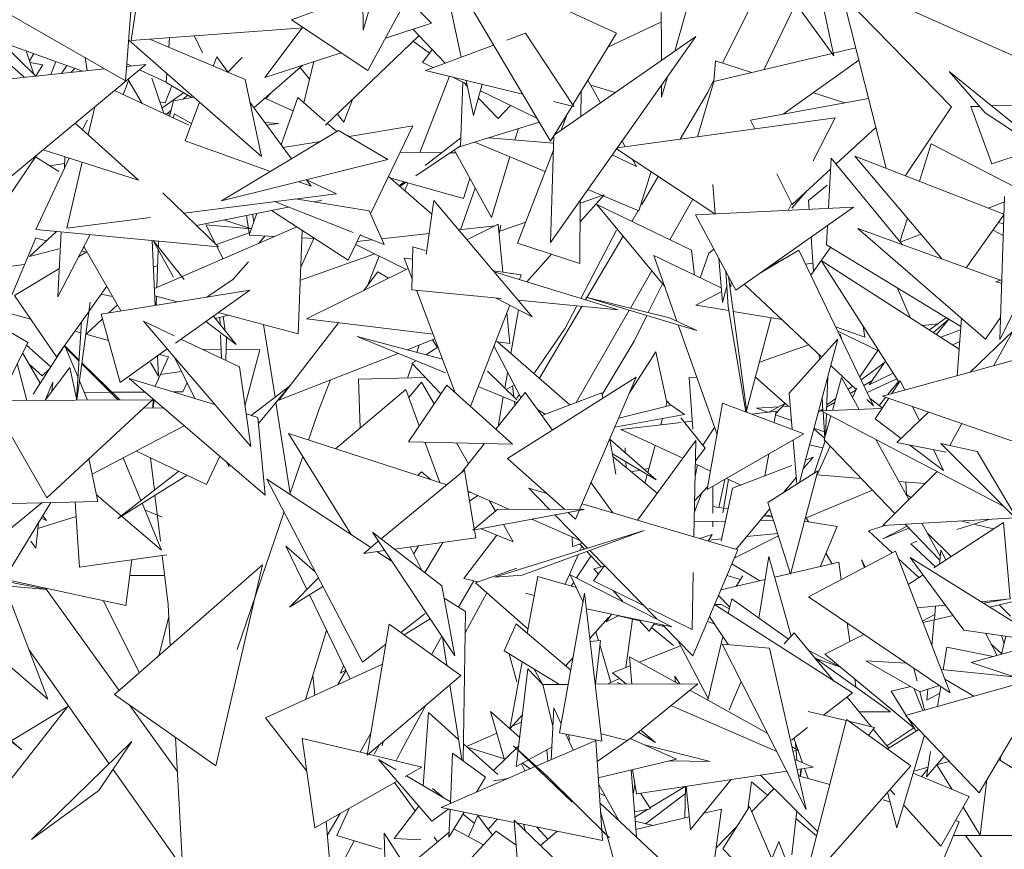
# Model space of a CAD drawing. Header units: metres. Extents: x -14.5 to 13.2, y -19 to 3.3.
# Tile 171 of 210: x 11.404 to 11.596, y 2.266 to 2.428. Entities that reach past the tile are written whole.
import ezdxf

# ---------------------------------------------------------------- set-up
doc = ezdxf.new("R2010")
doc.units = ezdxf.units.M
doc.layers.add('G-IMPT', color=7, linetype='Continuous', lineweight=5)
doc.layers.add('L-PLNT', color=7, linetype='Continuous', lineweight=5, true_color=0x005900)

# ---------------------------------------------------------------- blocks, each defined once
blk = doc.blocks.new('ÁRVORES ORNAMENTAIS - Pequeno e Médio Porte - Ipê-roxo-2870950-CORTE_CALÇADA')
at = {"layer": 'G-IMPT', "color": 253, "true_color": 0xaaaaaa}
for p, q in [((7.74103, 2.46139), (7.73088, 2.42631)), ((7.73038, 2.45914), (7.73088, 2.42631)), ((7.82269, 2.42128), (7.81503, 2.45777)), ((7.68927, 2.44822), (7.6856, 2.42429)), ((7.79166, 2.4222), (7.79866, 2.44661)), ((7.76742, 2.40463), (7.74544, 2.4418)), ((7.74565, 2.44145), (7.75, 2.42103)), ((7.78031, 2.42569), (7.748, 2.44062)), ((7.80804, 2.44152), (7.82269, 2.42128)), ((7.80095, 2.41987), (7.81025, 2.43846)), ((7.7318, 2.41842), (7.7422, 2.43764)), ((7.78903, 2.43736), (7.78906, 2.42039)), ((7.686, 2.43568), (7.68452, 2.41641)), ((7.8642, 2.41842), (7.82558, 2.43565)), ((7.65502, 2.4333), (7.68452, 2.41641)), ((7.7169, 2.42832), (7.73047, 2.43332)), ((7.7394, 2.43247), (7.74422, 2.42766)), ((7.84567, 2.41135), (7.82434, 2.43318)), ((7.82434, 2.43318), (7.83293, 2.39936)), ((7.80903, 2.41858), (7.81531, 2.43147)), ((7.7318, 2.41842), (7.7169, 2.42832)), ((7.71924, 2.42676), (7.6856, 2.42429)), ((7.71897, 2.42674), (7.71166, 2.41705)), ((7.74422, 2.42766), (7.73521, 2.42473)), ((7.74058, 2.42648), (7.74687, 2.41987)), ((7.77874, 2.42307), (7.78905, 2.42794)), ((7.65894, 2.42449), (7.67611, 2.4183)), ((7.71103, 2.40165), (7.68513, 2.42434)), ((7.68937, 2.42446), (7.70784, 2.41665)), ((7.69312, 2.42484), (7.69298, 2.42294)), ((7.69954, 2.42188), (7.69798, 2.42511)), ((7.74169, 2.42511), (7.72352, 2.40773)), ((7.76257, 2.42569), (7.75891, 2.42433)), ((7.77197, 2.41141), (7.76257, 2.42569)), ((7.79575, 2.42505), (7.76742, 2.38483)), ((7.76818, 2.40587), (7.79575, 2.42505)), ((7.78031, 2.42569), (7.77176, 2.41172)), ((7.65996, 2.42412), (7.667, 2.41734)), ((7.74065, 2.42412), (7.7438, 2.42182)), ((7.74433, 2.42254), (7.74245, 2.41998)), ((7.75633, 2.42338), (7.74301, 2.41843)), ((7.82258, 2.42179), (7.82697, 2.42283)), ((7.65975, 2.42156), (7.66472, 2.4171)), ((7.6666, 2.41773), (7.6651, 2.42227)), ((7.66576, 2.42028), (7.66663, 2.42172)), ((7.67661, 2.42094), (7.67703, 2.4184)), ((7.7023, 2.42112), (7.7016, 2.41929)), ((7.70454, 2.41805), (7.7023, 2.42112)), ((7.70725, 2.42096), (7.7045, 2.41811)), ((7.72655, 2.4219), (7.71166, 2.41705)), ((7.79927, 2.41627), (7.82236, 2.42174)), ((7.82758, 2.42042), (7.81281, 2.40989)), ((7.68042, 2.41876), (7.64983, 2.41551)), ((7.65593, 2.39257), (7.68849, 2.41962)), ((7.66585, 2.42), (7.66838, 2.41954)), ((7.66838, 2.41954), (7.66708, 2.41746)), ((7.67089, 2.42018), (7.66996, 2.41765)), ((7.67303, 2.41941), (7.67205, 2.41787)), ((7.67461, 2.41884), (7.67383, 2.41806)), ((7.68849, 2.41962), (7.68474, 2.41922)), ((7.68562, 2.41931), (7.68477, 2.41971)), ((7.69246, 2.41612), (7.68722, 2.41857)), ((7.71909, 2.41947), (7.70957, 2.41116)), ((7.7186, 2.41904), (7.7204, 2.41676)), ((7.72123, 2.42017), (7.71928, 2.41213)), ((7.7445, 2.41899), (7.74245, 2.41998)), ((7.79958, 2.42032), (7.79928, 2.41627)), ((7.79958, 2.42032), (7.80664, 2.41802)), ((7.68498, 2.41671), (7.68778, 2.41198)), ((7.69196, 2.41004), (7.68966, 2.41691)), ((7.69259, 2.41781), (7.69246, 2.41612)), ((7.71103, 2.40165), (7.70784, 2.41665)), ((7.76198, 2.41383), (7.74301, 2.41843)), ((7.74584, 2.41241), (7.74773, 2.41729)), ((7.75112, 2.41576), (7.74824, 2.41717)), ((7.78907, 2.4132), (7.79022, 2.4172)), ((7.79811, 2.41419), (7.7993, 2.41658)), ((7.84521, 2.41822), (7.85752, 2.4083)), ((7.84521, 2.41822), (7.85221, 2.41018)), ((7.68511, 2.41649), (7.68406, 2.4137)), ((7.69222, 2.41214), (7.69352, 2.41546)), ((7.69246, 2.41609), (7.69744, 2.41313)), ((7.74985, 2.40358), (7.75031, 2.41616)), ((7.7505, 2.41606), (7.75121, 2.41532)), ((7.75096, 2.4165), (7.75242, 2.40963)), ((7.75242, 2.40963), (7.75411, 2.41574)), ((7.77473, 2.41656), (7.7772, 2.41214)), ((7.77527, 2.41559), (7.78001, 2.4141)), ((7.78907, 2.41556), (7.78907, 2.4132)), ((7.79927, 2.41627), (7.79611, 2.4055)), ((7.69685, 2.40777), (7.68233, 2.41451)), ((7.69161, 2.41109), (7.69585, 2.41408)), ((7.69384, 2.41253), (7.69785, 2.4132)), ((7.69573, 2.41285), (7.69659, 2.41363)), ((7.71171, 2.41303), (7.71718, 2.41056)), ((7.71296, 2.41411), (7.71189, 2.41295)), ((7.7181, 2.41316), (7.71485, 2.40393)), ((7.7181, 2.41316), (7.7234, 2.40854)), ((7.72707, 2.40837), (7.72881, 2.41279)), ((7.75337, 2.41305), (7.75718, 2.40905)), ((7.76477, 2.40912), (7.75376, 2.41448)), ((7.77334, 2.40946), (7.77338, 2.41435)), ((7.79811, 2.41419), (7.79272, 2.40503)), ((7.80644, 2.40873), (7.82948, 2.41294)), ((7.8187, 2.41409), (7.82484, 2.41209)), ((7.67724, 2.40584), (7.67851, 2.41133)), ((7.6912, 2.41231), (7.69222, 2.41214)), ((7.69384, 2.41253), (7.69311, 2.40951)), ((7.69895, 2.41224), (7.69612, 2.40473)), ((7.71686, 2.40116), (7.70878, 2.41224)), ((7.74193, 2.40245), (7.74584, 2.41241)), ((7.75965, 2.41161), (7.75718, 2.40905)), ((7.77162, 2.41149), (7.76742, 2.40463)), ((7.77197, 2.41141), (7.76799, 2.41237)), ((7.84567, 2.41135), (7.83665, 2.39791)), ((7.84941, 2.41138), (7.85112, 2.41143)), ((7.84941, 2.41138), (7.85353, 2.40019)), ((7.85354, 2.41151), (7.8694, 2.412)), ((7.69321, 2.40992), (7.69198, 2.41003)), ((7.69261, 2.40997), (7.6934, 2.4107)), ((7.69401, 2.40995), (7.69385, 2.40916)), ((7.69401, 2.40995), (7.69739, 2.4081)), ((7.72583, 2.40994), (7.72707, 2.40837)), ((7.76949, 2.40678), (7.77077, 2.4101)), ((7.78045, 2.40333), (7.82295, 2.40922)), ((7.81866, 2.40078), (7.82295, 2.40922)), ((7.86092, 2.40438), (7.85221, 2.41018)), ((7.67468, 2.40815), (7.68701, 2.39705)), ((7.67612, 2.40685), (7.67701, 2.40875)), ((7.67708, 2.40868), (7.67701, 2.40875)), ((7.71436, 2.40806), (7.71165, 2.4083)), ((7.71204, 2.40777), (7.71436, 2.40806)), ((7.72391, 2.4081), (7.72573, 2.40651)), ((7.72811, 2.40554), (7.74055, 2.40764)), ((7.73229, 2.39046), (7.74055, 2.40764)), ((7.74985, 2.40358), (7.76522, 2.40834)), ((7.76049, 2.40487), (7.76116, 2.40709)), ((7.80727, 2.40705), (7.80644, 2.40873)), ((7.82314, 2.40018), (7.83091, 2.4073)), ((7.72609, 2.40672), (7.70326, 2.39296)), ((7.72609, 2.40672), (7.73571, 2.40107)), ((7.72744, 2.40593), (7.72825, 2.40556)), ((7.74991, 2.40531), (7.74299, 2.39989)), ((7.75539, 2.4053), (7.76803, 2.40424)), ((7.76807, 2.40569), (7.76742, 2.38483)), ((7.87353, 2.4069), (7.85353, 2.40019)), ((7.71279, 2.39871), (7.69612, 2.40473)), ((7.71525, 2.40337), (7.72256, 2.4046)), ((7.74985, 2.40375), (7.74116, 2.3979)), ((7.76639, 2.39871), (7.75269, 2.40446)), ((7.79948, 2.39046), (7.78033, 2.40316)), ((7.78138, 2.40465), (7.782, 2.40355)), ((7.83938, 2.39684), (7.84171, 2.40409)), ((7.84171, 2.40409), (7.86032, 2.39448)), ((7.66199, 2.39426), (7.66713, 2.40187)), ((7.66694, 2.4016), (7.6715, 2.39871)), ((7.66702, 2.38741), (7.67353, 2.40132)), ((7.66841, 2.40294), (7.68701, 2.39705)), ((7.67258, 2.3993), (7.6727, 2.40158)), ((7.74617, 2.40238), (7.73809, 2.40251)), ((7.74894, 2.40234), (7.74778, 2.40236)), ((7.74862, 2.40292), (7.7559, 2.38975)), ((7.7559, 2.38975), (7.7595, 2.4016)), ((7.761, 2.38474), (7.76798, 2.40286)), ((7.78417, 2.39967), (7.77948, 2.40195)), ((7.82218, 2.40134), (7.82163, 2.3915)), ((7.82218, 2.40134), (7.83607, 2.38442)), ((7.84382, 2.38161), (7.82682, 2.40174)), ((7.82682, 2.40174), (7.85588, 2.39041)), ((7.67263, 2.40025), (7.66973, 2.39983)), ((7.67303, 2.38763), (7.67602, 2.40053)), ((7.70326, 2.39296), (7.73571, 2.40107)), ((7.78333, 2.40117), (7.78417, 2.39967)), ((7.7358, 2.39775), (7.74425, 2.39038)), ((7.75048, 2.39342), (7.73606, 2.39751)), ((7.75168, 2.39738), (7.75048, 2.39342)), ((7.78464, 2.39105), (7.78704, 2.39871)), ((7.78845, 2.39777), (7.78521, 2.39226)), ((7.81455, 2.39229), (7.81159, 2.39828)), ((7.81455, 2.39229), (7.82206, 2.39919)), ((7.72075, 2.39584), (7.7183, 2.39672)), ((7.72075, 2.39584), (7.71983, 2.3971)), ((7.72568, 2.39439), (7.71984, 2.3971)), ((7.73893, 2.3967), (7.73791, 2.3959)), ((7.73924, 2.39661), (7.73803, 2.3958)), ((7.739, 2.39496), (7.7396, 2.39651)), ((7.74986, 2.38735), (7.75275, 2.39546)), ((7.79906, 2.39621), (7.79954, 2.39047)), ((7.81777, 2.39304), (7.82142, 2.39605)), ((7.70266, 2.38404), (7.69177, 2.39453)), ((7.69589, 2.39056), (7.72568, 2.39439)), ((7.77319, 2.38889), (7.77786, 2.39416)), ((7.77322, 2.39254), (7.77786, 2.39416)), ((7.77751, 2.39404), (7.77473, 2.39521)), ((7.78464, 2.39105), (7.77768, 2.39397)), ((7.81448, 2.39156), (7.81749, 2.39499)), ((7.85599, 2.39386), (7.85506, 2.36594)), ((7.69833, 2.38821), (7.71627, 2.39178)), ((7.71359, 2.39284), (7.72893, 2.38681)), ((7.73203, 2.39105), (7.71769, 2.39337)), ((7.72129, 2.39279), (7.72281, 2.39309)), ((7.74314, 2.38251), (7.74464, 2.39307)), ((7.74464, 2.39307), (7.76384, 2.37038)), ((7.77313, 2.38077), (7.77322, 2.39307)), ((7.7897, 2.37628), (7.77648, 2.39228)), ((7.79494, 2.38334), (7.77648, 2.39228)), ((7.79521, 2.39329), (7.79068, 2.3854)), ((7.7957, 2.39029), (7.82652, 2.39173)), ((7.80361, 2.37558), (7.82652, 2.39173)), ((7.81376, 2.39113), (7.81448, 2.39255)), ((7.81777, 2.39304), (7.81789, 2.39133)), ((7.85286, 2.39159), (7.85596, 2.39279)), ((7.67303, 2.38763), (7.68937, 2.38973)), ((7.70864, 2.38674), (7.7081, 2.39016)), ((7.71013, 2.39056), (7.70864, 2.38632)), ((7.70957, 2.38896), (7.70929, 2.39039)), ((7.72793, 2.38139), (7.71301, 2.39113)), ((7.73203, 2.39105), (7.73495, 2.38445)), ((7.78452, 2.3911), (7.78328, 2.38898)), ((7.7957, 2.39029), (7.80361, 2.37558)), ((7.84854, 2.37991), (7.85587, 2.39025)), ((7.71794, 2.38791), (7.69553, 2.3782)), ((7.7002, 2.38834), (7.70906, 2.38751)), ((7.70207, 2.38461), (7.7002, 2.38834)), ((7.70361, 2.38926), (7.70906, 2.38752)), ((7.75661, 2.38812), (7.74951, 2.38731)), ((7.75724, 2.38843), (7.75112, 2.38541)), ((7.75724, 2.38843), (7.75813, 2.37904)), ((7.75774, 2.38825), (7.75742, 2.38655)), ((7.75751, 2.38705), (7.76258, 2.38882)), ((7.82145, 2.38816), (7.82124, 2.3844)), ((7.83558, 2.38502), (7.83706, 2.38962)), ((7.85581, 2.38852), (7.85482, 2.38876)), ((7.66577, 2.38212), (7.67102, 2.38703)), ((7.66702, 2.38741), (7.70266, 2.38404)), ((7.67129, 2.37426), (7.67194, 2.38695)), ((7.67129, 2.37426), (7.67761, 2.38641)), ((7.70223, 2.38445), (7.70881, 2.3868)), ((7.70864, 2.38632), (7.71364, 2.38604)), ((7.71043, 2.38466), (7.71177, 2.38615)), ((7.719, 2.38722), (7.71821, 2.36705)), ((7.72793, 2.38139), (7.73033, 2.38639)), ((7.73028, 2.38628), (7.73495, 2.38445)), ((7.74373, 2.38665), (7.73444, 2.38559)), ((7.77331, 2.37394), (7.78028, 2.38728)), ((7.78158, 2.3861), (7.77425, 2.37365)), ((7.81826, 2.38591), (7.81872, 2.37918)), ((7.85519, 2.3775), (7.82738, 2.38757)), ((7.85229, 2.36602), (7.82738, 2.38757)), ((7.83567, 2.38491), (7.83971, 2.38648)), ((7.85574, 2.38624), (7.85377, 2.38729)), ((7.66701, 2.38579), (7.6616, 2.37288)), ((7.66701, 2.38579), (7.66906, 2.3852)), ((7.67642, 2.38405), (7.676, 2.38323)), ((7.6764, 2.38409), (7.6836, 2.37151)), ((7.68972, 2.38526), (7.69029, 2.37259)), ((7.69388, 2.37807), (7.68988, 2.38525)), ((7.69596, 2.37766), (7.68989, 2.38525)), ((7.69092, 2.38397), (7.69096, 2.38515)), ((7.70354, 2.38167), (7.70234, 2.38407)), ((7.71872, 2.38002), (7.72127, 2.38563)), ((7.71894, 2.38575), (7.72146, 2.38562)), ((7.73928, 2.37957), (7.72943, 2.3845)), ((7.73259, 2.38538), (7.72969, 2.38504)), ((7.74037, 2.37561), (7.74054, 2.38402)), ((7.74054, 2.38402), (7.74299, 2.38327)), ((7.761, 2.38474), (7.77313, 2.38077)), ((7.84748, 2.36844), (7.82124, 2.3844)), ((7.86477, 2.38529), (7.85506, 2.36594)), ((7.66577, 2.38212), (7.6715, 2.38362)), ((7.67535, 2.38207), (7.67698, 2.38306)), ((7.67596, 2.38324), (7.67679, 2.383)), ((7.69061, 2.37607), (7.6909, 2.38343)), ((7.71862, 2.37751), (7.73316, 2.38264)), ((7.73178, 2.37657), (7.734, 2.38222)), ((7.76281, 2.37717), (7.7676, 2.38258)), ((7.78757, 2.38232), (7.7921, 2.36951)), ((7.78757, 2.38232), (7.80075, 2.37599)), ((7.79551, 2.3785), (7.79494, 2.38334)), ((7.79662, 2.37797), (7.79828, 2.38275)), ((7.79932, 2.38356), (7.79828, 2.38275)), ((7.80849, 2.37902), (7.81586, 2.38338)), ((7.81586, 2.38338), (7.83046, 2.35299)), ((7.82208, 2.38389), (7.81822, 2.37848)), ((7.65813, 2.37976), (7.66483, 2.38059)), ((7.68996, 2.38006), (7.69078, 2.38035)), ((7.70851, 2.38112), (7.70544, 2.37764)), ((7.73887, 2.38183), (7.74049, 2.3816)), ((7.73887, 2.38183), (7.74041, 2.37777)), ((7.80027, 2.38179), (7.801, 2.37315)), ((7.81271, 2.38152), (7.81007, 2.38013)), ((7.81718, 2.38064), (7.81861, 2.3808)), ((7.84714, 2.36407), (7.82026, 2.38138)), ((7.83543, 2.35755), (7.82026, 2.38138)), ((7.66287, 2.3745), (7.6715, 2.37974)), ((7.73966, 2.37976), (7.71982, 2.36997)), ((7.73091, 2.37544), (7.73376, 2.37913)), ((7.73583, 2.37787), (7.73376, 2.37913)), ((7.75629, 2.37931), (7.76173, 2.37852)), ((7.75644, 2.37913), (7.78061, 2.37169)), ((7.76173, 2.37852), (7.76138, 2.37761)), ((7.78719, 2.37932), (7.78302, 2.37206)), ((7.8016, 2.37932), (7.80208, 2.37233)), ((7.80218, 2.37825), (7.80573, 2.35173)), ((7.67734, 2.37139), (7.68085, 2.37632)), ((7.6954, 2.37814), (7.69015, 2.37587)), ((7.70544, 2.37764), (7.70036, 2.37421)), ((7.7865, 2.3712), (7.78927, 2.3768)), ((7.80181, 2.37632), (7.801, 2.37315)), ((7.80264, 2.37738), (7.80261, 2.37622)), ((7.80521, 2.37671), (7.82033, 2.3625)), ((7.85545, 2.37759), (7.85428, 2.37716)), ((7.85543, 2.37691), (7.85428, 2.37716)), ((7.64855, 2.37546), (7.66544, 2.36535)), ((7.67103, 2.36252), (7.66287, 2.3745)), ((7.68198, 2.37434), (7.67976, 2.3748)), ((7.67979, 2.3709), (7.70879, 2.37557)), ((7.69464, 2.37329), (7.69021, 2.37446)), ((7.69048, 2.37262), (7.69055, 2.37437)), ((7.69425, 2.36524), (7.70879, 2.37557)), ((7.74037, 2.37561), (7.75785, 2.37391)), ((7.74127, 2.37553), (7.74884, 2.35555)), ((7.80082, 2.37529), (7.79579, 2.37265)), ((7.8351, 2.37597), (7.83756, 2.37023)), ((7.67759, 2.3732), (7.67499, 2.3541)), ((7.68128, 2.37114), (7.68293, 2.37269)), ((7.75946, 2.37265), (7.75181, 2.35288)), ((7.75685, 2.37401), (7.76384, 2.37038)), ((7.76113, 2.37359), (7.78061, 2.37169)), ((7.77351, 2.37238), (7.76526, 2.35837)), ((7.77028, 2.36813), (7.77255, 2.37248)), ((7.79066, 2.37017), (7.77433, 2.37421)), ((7.77433, 2.37421), (7.796, 2.36771)), ((7.80221, 2.37156), (7.79579, 2.37265)), ((7.66598, 2.36993), (7.66086, 2.37133)), ((7.67103, 2.36252), (7.67726, 2.37128)), ((7.67979, 2.3709), (7.68344, 2.35756)), ((7.70609, 2.36497), (7.70167, 2.37051)), ((7.70457, 2.37066), (7.70206, 2.37002)), ((7.71821, 2.36705), (7.70261, 2.37118)), ((7.75889, 2.37116), (7.75946, 2.36518)), ((7.75969, 2.36321), (7.7612, 2.37175)), ((7.7828, 2.37167), (7.77244, 2.35364)), ((7.78373, 2.36558), (7.78623, 2.37064)), ((7.80208, 2.37233), (7.80555, 2.3518)), ((7.81254, 2.36982), (7.80309, 2.37142)), ((7.67593, 2.36942), (7.67497, 2.35417)), ((7.67684, 2.36695), (7.68004, 2.36997)), ((7.70893, 2.34503), (7.68801, 2.36949)), ((7.694, 2.36664), (7.68801, 2.36949)), ((7.70609, 2.36497), (7.7002, 2.36947)), ((7.70291, 2.37024), (7.70296, 2.36889)), ((7.70397, 2.36763), (7.70353, 2.3704)), ((7.71368, 2.35469), (7.71146, 2.36884)), ((7.7144, 2.35411), (7.72609, 2.36921)), ((7.7445, 2.36699), (7.71982, 2.36997)), ((7.79066, 2.37017), (7.796, 2.36771)), ((7.79235, 2.36881), (7.79991, 2.3474)), ((7.80568, 2.35209), (7.8105, 2.37016)), ((7.82873, 2.36638), (7.82843, 2.36854)), ((7.83999, 2.36867), (7.84303, 2.36899)), ((7.84137, 2.36779), (7.84464, 2.37017)), ((7.84213, 2.3673), (7.84511, 2.36988)), ((7.84511, 2.36988), (7.84272, 2.36691)), ((7.84674, 2.35887), (7.84761, 2.37007)), ((7.85521, 2.3702), (7.85229, 2.36602)), ((7.6758, 2.36724), (7.67461, 2.36756)), ((7.6812, 2.36576), (7.67674, 2.36698)), ((7.70304, 2.36686), (7.70322, 2.36227)), ((7.76427, 2.35941), (7.77028, 2.36813)), ((7.82873, 2.36638), (7.82305, 2.36841)), ((7.83155, 2.36365), (7.82347, 2.36754)), ((7.82394, 2.36699), (7.82428, 2.36585)), ((7.84355, 2.36638), (7.84744, 2.36785)), ((7.84929, 2.35957), (7.85766, 2.36762)), ((7.85393, 2.36084), (7.85766, 2.36762)), ((7.66544, 2.36535), (7.65979, 2.35404)), ((7.66991, 2.36061), (7.66519, 2.36485)), ((7.67546, 2.36193), (7.6726, 2.36473)), ((7.70672, 2.36061), (7.69533, 2.36601)), ((7.70419, 2.36626), (7.70405, 2.36187)), ((7.74695, 2.35941), (7.72972, 2.36652)), ((7.74637, 2.36207), (7.72972, 2.36652)), ((7.74486, 2.36604), (7.73944, 2.36392)), ((7.74132, 2.36342), (7.74183, 2.36486)), ((7.74438, 2.36586), (7.74539, 2.36439)), ((7.75946, 2.36518), (7.7567, 2.36552)), ((7.77122, 2.35319), (7.7571, 2.36547)), ((7.77751, 2.3552), (7.78373, 2.36558)), ((7.81782, 2.36486), (7.80819, 2.36149)), ((7.81399, 2.35544), (7.82349, 2.36602)), ((7.81598, 2.338), (7.82349, 2.36602)), ((7.84586, 2.36489), (7.84726, 2.36556)), ((7.66444, 2.36336), (7.66786, 2.35743)), ((7.67226, 2.36425), (7.66648, 2.35528)), ((7.67545, 2.36171), (7.67253, 2.36463)), ((7.67282, 2.36434), (7.67524, 2.35851)), ((7.68344, 2.35756), (7.69263, 2.36409)), ((7.69289, 2.36255), (7.69114, 2.36303)), ((7.70315, 2.364), (7.69949, 2.36404)), ((7.7107, 2.36392), (7.70412, 2.36399)), ((7.7107, 2.36392), (7.70781, 2.35292)), ((7.73768, 2.36323), (7.7144, 2.35411)), ((7.74307, 2.36295), (7.74547, 2.36444)), ((7.76166, 2.3546), (7.75638, 2.36468)), ((7.78283, 2.35552), (7.78797, 2.36352)), ((7.78797, 2.36352), (7.79013, 2.35362)), ((7.81983, 2.36297), (7.81989, 2.36201)), ((7.83128, 2.36378), (7.82774, 2.35864)), ((7.66339, 2.36125), (7.66525, 2.35406)), ((7.66827, 2.35887), (7.66573, 2.36113)), ((7.68301, 2.35413), (7.67596, 2.3612)), ((7.68341, 2.35413), (7.67599, 2.36141)), ((7.68937, 2.36144), (7.69092, 2.35875)), ((7.69289, 2.36255), (7.69027, 2.35681)), ((7.69074, 2.36275), (7.69092, 2.35875)), ((7.6941, 2.36236), (7.69806, 2.35444)), ((7.73953, 2.35842), (7.74051, 2.36117)), ((7.7404, 2.36129), (7.74119, 2.36178)), ((7.74604, 2.35532), (7.7404, 2.36129)), ((7.82802, 2.35807), (7.83255, 2.36136)), ((7.82958, 2.35709), (7.83279, 2.3617)), ((7.86066, 2.36269), (7.83219, 2.35489)), ((7.66827, 2.35887), (7.6696, 2.36012)), ((7.67365, 2.36044), (7.66886, 2.35408)), ((7.67365, 2.36044), (7.67498, 2.3541)), ((7.69544, 2.35969), (7.69132, 2.35911)), ((7.70893, 2.34503), (7.70672, 2.36061)), ((7.76086, 2.35413), (7.7551, 2.35974)), ((7.7585, 2.35643), (7.75902, 2.35941)), ((7.8221, 2.36084), (7.82706, 2.35618)), ((7.82958, 2.35709), (7.83429, 2.35935)), ((7.66886, 2.35408), (7.67032, 2.35758)), ((7.67013, 2.35577), (7.67032, 2.35758)), ((7.67551, 2.35787), (7.67707, 2.35411)), ((7.71178, 2.33553), (7.68525, 2.35834)), ((7.70187, 2.35328), (7.68525, 2.35834)), ((7.69568, 2.35572), (7.69651, 2.35755)), ((7.72222, 2.35221), (7.72453, 2.35808)), ((7.72996, 2.35822), (7.74299, 2.35849)), ((7.72996, 2.35822), (7.73028, 2.34867)), ((7.7472, 2.35703), (7.7397, 2.34596)), ((7.7398, 2.35459), (7.74226, 2.35759)), ((7.74226, 2.35759), (7.7447, 2.35335)), ((7.75999, 2.34552), (7.7472, 2.35703)), ((7.75874, 2.3562), (7.76037, 2.35708)), ((7.75901, 2.34271), (7.78414, 2.35857)), ((7.77311, 2.33275), (7.78414, 2.35857)), ((7.79446, 2.35851), (7.79595, 2.35861)), ((7.79446, 2.35851), (7.79517, 2.34843)), ((7.81382, 2.35292), (7.80741, 2.35857)), ((7.82127, 2.35204), (7.82152, 2.35869)), ((7.82241, 2.35208), (7.82418, 2.35852)), ((7.82418, 2.35852), (7.82763, 2.35228)), ((7.8301, 2.35785), (7.82855, 2.35695)), ((7.835, 2.35823), (7.82922, 2.35557)), ((7.83531, 2.35774), (7.83324, 2.35518)), ((7.834, 2.35539), (7.83565, 2.35788)), ((7.83652, 2.35608), (7.83565, 2.35788)), ((7.6815, 2.35564), (7.67644, 2.35562)), ((7.68834, 2.35568), (7.68187, 2.35565)), ((7.69568, 2.35572), (7.69388, 2.35571)), ((7.71649, 2.35685), (7.70904, 2.3511)), ((7.71649, 2.35685), (7.71046, 2.34954)), ((7.7255, 2.34463), (7.73922, 2.3562)), ((7.73922, 2.3562), (7.7418, 2.34907)), ((7.76086, 2.35366), (7.75332, 2.35678)), ((7.76246, 2.3556), (7.75677, 2.34842)), ((7.75998, 2.35687), (7.76028, 2.3547)), ((7.76086, 2.35446), (7.76136, 2.35518)), ((7.76246, 2.3556), (7.76781, 2.34826)), ((7.77745, 2.35553), (7.76572, 2.35112)), ((7.77745, 2.35553), (7.77764, 2.35447)), ((7.81459, 2.34839), (7.81399, 2.35544)), ((7.82546, 2.3562), (7.82635, 2.35685)), ((7.827, 2.35605), (7.8259, 2.35541)), ((7.82634, 2.35461), (7.82717, 2.35642)), ((7.65824, 2.35404), (7.68975, 2.35416)), ((7.66913, 2.33504), (7.65824, 2.35404)), ((7.66913, 2.33504), (7.68975, 2.35416)), ((7.68987, 2.35255), (7.68991, 2.35433)), ((7.68988, 2.35255), (7.69009, 2.35418)), ((7.71664, 2.33587), (7.71385, 2.35365)), ((7.75718, 2.34894), (7.75821, 2.35476)), ((7.76039, 2.35386), (7.76049, 2.35312)), ((7.79021, 2.35391), (7.78992, 2.35284)), ((7.79021, 2.35391), (7.79089, 2.35308)), ((7.79801, 2.33666), (7.80099, 2.35352)), ((7.81687, 2.34753), (7.80099, 2.35352)), ((7.81002, 2.35177), (7.81324, 2.3535)), ((7.81138, 2.3515), (7.81324, 2.3535)), ((7.82041, 2.35452), (7.82058, 2.35201)), ((7.82283, 2.35363), (7.8213, 2.35274)), ((7.82131, 2.35318), (7.82306, 2.35445)), ((7.82912, 2.35424), (7.83046, 2.35299)), ((7.82976, 2.35443), (7.83216, 2.35259)), ((7.83075, 2.35045), (7.8334, 2.35447)), ((7.83283, 2.35467), (7.83154, 2.35307)), ((7.86165, 2.34467), (7.83219, 2.35489)), ((7.688, 2.35253), (7.69195, 2.35257)), ((7.71035, 2.35071), (7.70803, 2.35141)), ((7.72222, 2.35221), (7.72065, 2.34767)), ((7.76493, 2.35221), (7.76636, 2.35136)), ((7.79354, 2.35128), (7.77998, 2.34883)), ((7.79094, 2.35309), (7.78073, 2.3506)), ((7.79354, 2.35128), (7.79094, 2.35309)), ((7.81145, 2.35194), (7.80667, 2.35138)), ((7.80763, 2.35255), (7.81194, 2.35281)), ((7.80763, 2.35255), (7.80988, 2.35175)), ((7.81145, 2.35194), (7.81107, 2.34972)), ((7.81263, 2.35285), (7.8142, 2.35294)), ((7.82056, 2.35231), (7.81968, 2.3518)), ((7.83207, 2.35245), (7.82021, 2.352)), ((7.82021, 2.352), (7.85586, 2.33335)), ((7.82059, 2.3518), (7.82094, 2.34676)), ((7.82109, 2.34731), (7.82125, 2.35146)), ((7.83496, 2.34581), (7.84117, 2.35177)), ((7.8394, 2.35008), (7.83807, 2.35285)), ((7.71178, 2.33553), (7.71035, 2.35071)), ((7.7929, 2.34976), (7.78112, 2.34838)), ((7.78929, 2.35052), (7.78895, 2.3493)), ((7.79282, 2.35067), (7.79761, 2.34472)), ((7.79491, 2.35), (7.7935, 2.34983)), ((7.81133, 2.35124), (7.81444, 2.35015)), ((7.82083, 2.34636), (7.82211, 2.35101)), ((7.83581, 2.34662), (7.83075, 2.35045)), ((7.84533, 2.34526), (7.84768, 2.34951)), ((7.67802, 2.33963), (7.69598, 2.34911)), ((7.72855, 2.32785), (7.71632, 2.34762)), ((7.74717, 2.33759), (7.71632, 2.34762)), ((7.72021, 2.34636), (7.72065, 2.34767)), ((7.79324, 2.34277), (7.78112, 2.34838)), ((7.79715, 2.34529), (7.79943, 2.34876)), ((7.79801, 2.33666), (7.81687, 2.34753)), ((7.82091, 2.34666), (7.8188, 2.34852)), ((7.81882, 2.34861), (7.82086, 2.34789)), ((7.75999, 2.34552), (7.7397, 2.34596)), ((7.74299, 2.34579), (7.74581, 2.33803)), ((7.74906, 2.34576), (7.75141, 2.34166)), ((7.75456, 2.34564), (7.75011, 2.34002)), ((7.77901, 2.34656), (7.7802, 2.33963)), ((7.78803, 2.33857), (7.77903, 2.34639)), ((7.79575, 2.34621), (7.78442, 2.33067)), ((7.79541, 2.32743), (7.79575, 2.34621)), ((7.8155, 2.3377), (7.81477, 2.34632)), ((7.81885, 2.33981), (7.82099, 2.34619)), ((7.82083, 2.34636), (7.8346, 2.332)), ((7.83087, 2.34642), (7.83735, 2.33471)), ((7.83496, 2.34581), (7.84461, 2.34396)), ((7.84359, 2.34564), (7.8587, 2.3305)), ((7.84359, 2.34564), (7.85069, 2.34409)), ((7.70034, 2.33766), (7.68663, 2.34417)), ((7.77952, 2.3436), (7.78803, 2.33857)), ((7.78202, 2.3438), (7.78196, 2.34481)), ((7.78785, 2.34526), (7.78641, 2.33998)), ((7.79761, 2.34472), (7.79568, 2.34225)), ((7.82052, 2.34477), (7.81796, 2.34538)), ((7.81944, 2.33951), (7.82201, 2.34513)), ((7.84407, 2.34037), (7.83753, 2.34532)), ((7.84407, 2.34037), (7.84212, 2.34444)), ((7.8587, 2.3305), (7.85069, 2.34409)), ((7.67738, 2.34269), (7.67913, 2.33434)), ((7.68408, 2.34283), (7.68751, 2.3345)), ((7.69015, 2.33653), (7.68939, 2.34286)), ((7.70034, 2.33766), (7.70291, 2.34316)), ((7.7043, 2.34196), (7.70472, 2.34113)), ((7.71659, 2.33572), (7.71911, 2.34312)), ((7.7702, 2.33277), (7.75901, 2.34271)), ((7.78826, 2.33593), (7.77961, 2.34308)), ((7.78221, 2.34093), (7.78214, 2.34205)), ((7.79865, 2.34026), (7.79567, 2.34165)), ((7.80999, 2.34356), (7.80926, 2.33935)), ((7.81864, 2.34295), (7.81668, 2.3406)), ((7.81715, 2.34238), (7.81864, 2.34295)), ((7.69494, 2.34023), (7.68298, 2.331)), ((7.75064, 2.34046), (7.7344, 2.32702)), ((7.74226, 2.34011), (7.74157, 2.33941)), ((7.74411, 2.33858), (7.74226, 2.34011)), ((7.75255, 2.32893), (7.75064, 2.34046)), ((7.78318, 2.34013), (7.78486, 2.34044)), ((7.7857, 2.3406), (7.78663, 2.34077)), ((7.79562, 2.33918), (7.79607, 2.34146)), ((7.80296, 2.33693), (7.81448, 2.34135)), ((7.80983, 2.33413), (7.81959, 2.34028)), ((7.81422, 2.32011), (7.81959, 2.34028)), ((7.83224, 2.32966), (7.84285, 2.34015)), ((7.69652, 2.33947), (7.68298, 2.331)), ((7.73073, 2.30296), (7.71208, 2.33869)), ((7.71208, 2.33869), (7.73236, 2.32534)), ((7.77533, 2.33795), (7.7796, 2.33209)), ((7.7863, 2.33959), (7.78585, 2.33792)), ((7.80024, 2.33317), (7.80143, 2.33863)), ((7.80215, 2.33864), (7.80105, 2.3321)), ((7.80454, 2.33754), (7.80177, 2.33882)), ((7.81539, 2.33906), (7.81287, 2.33605)), ((7.81944, 2.33951), (7.82805, 2.33883)), ((7.83539, 2.33825), (7.84052, 2.33784)), ((7.83686, 2.33567), (7.83672, 2.33814)), ((7.75927, 2.33283), (7.75132, 2.33634)), ((7.75223, 2.33594), (7.75134, 2.33623)), ((7.76668, 2.33589), (7.76317, 2.33693)), ((7.76317, 2.33693), (7.76722, 2.33278)), ((7.79685, 2.33589), (7.7955, 2.33229)), ((7.79554, 2.33448), (7.79812, 2.33725)), ((7.79911, 2.33204), (7.79911, 2.33729)), ((7.80296, 2.33693), (7.80073, 2.32655)), ((7.81714, 2.33109), (7.83026, 2.33652)), ((7.67913, 2.33434), (7.6535, 2.33368)), ((7.65969, 2.32712), (7.66816, 2.33406)), ((7.66062, 2.31886), (7.66993, 2.3341)), ((7.67471, 2.33423), (7.6755, 2.3215)), ((7.67886, 2.33563), (7.69151, 2.32481)), ((7.68773, 2.33397), (7.69151, 2.32481)), ((7.69134, 2.32655), (7.69026, 2.33556)), ((7.75164, 2.33441), (7.75327, 2.33548)), ((7.75554, 2.33448), (7.7567, 2.33246)), ((7.81422, 2.32011), (7.80983, 2.33413)), ((7.83686, 2.33567), (7.83775, 2.3351)), ((7.68826, 2.3327), (7.69163, 2.33129)), ((7.70629, 2.30543), (7.71543, 2.33229)), ((7.75716, 2.33284), (7.7523, 2.32872)), ((7.77396, 2.33275), (7.7523, 2.32872)), ((7.75716, 2.33284), (7.77396, 2.33275)), ((7.77231, 2.33089), (7.77087, 2.33217)), ((7.77231, 2.33089), (7.77303, 2.33258)), ((7.80394, 2.32492), (7.77358, 2.33386)), ((7.80109, 2.33303), (7.79911, 2.33335)), ((7.80209, 2.33287), (7.80121, 2.33302)), ((7.81022, 2.33288), (7.80364, 2.32501)), ((7.66701, 2.32521), (7.66751, 2.33016)), ((7.67489, 2.33137), (7.6674, 2.32904)), ((7.66806, 2.33105), (7.66909, 2.33059)), ((7.66835, 2.33152), (7.66909, 2.33059)), ((7.7732, 2.32668), (7.76376, 2.33085)), ((7.76829, 2.33169), (7.77465, 2.3252)), ((7.79546, 2.33035), (7.80157, 2.33047)), ((7.79911, 2.32941), (7.79911, 2.33042)), ((7.80831, 2.3306), (7.81092, 2.33065)), ((7.80907, 2.3315), (7.81073, 2.33125)), ((7.81065, 2.33149), (7.80925, 2.33172)), ((7.82337, 2.32943), (7.81698, 2.33047)), ((7.81776, 2.33034), (7.81731, 2.33115)), ((7.83224, 2.32966), (7.85806, 2.33114)), ((7.85581, 2.33025), (7.84223, 2.32139)), ((7.84669, 2.32887), (7.85294, 2.33084)), ((7.84929, 2.33008), (7.84742, 2.33053)), ((7.85708, 2.31531), (7.85581, 2.33025)), ((7.74876, 2.30421), (7.73271, 2.32832)), ((7.74624, 2.31788), (7.73271, 2.32832)), ((7.75284, 2.32721), (7.75258, 2.32877)), ((7.75387, 2.32901), (7.76014, 2.32647)), ((7.78569, 2.32864), (7.75658, 2.31956)), ((7.75822, 2.32982), (7.76014, 2.32647)), ((7.76187, 2.31994), (7.78569, 2.32864)), ((7.82008, 2.32167), (7.82337, 2.32943)), ((7.83285, 2.3297), (7.82944, 2.32858)), ((7.83407, 2.32431), (7.82944, 2.32858)), ((7.83699, 2.32951), (7.83228, 2.32702)), ((7.83228, 2.32702), (7.83734, 2.32914)), ((7.8366, 2.32991), (7.84338, 2.32285)), ((7.8399, 2.3301), (7.84345, 2.32367)), ((7.85388, 2.32899), (7.85022, 2.32986)), ((7.66606, 2.32655), (7.66701, 2.32521)), ((7.73383, 2.32655), (7.73099, 2.3242)), ((7.75284, 2.32721), (7.73698, 2.32503)), ((7.74641, 2.32633), (7.74299, 2.32052)), ((7.75692, 2.32778), (7.75049, 2.31931)), ((7.77172, 2.32554), (7.77167, 2.32735)), ((7.79899, 2.32785), (7.79647, 2.32712)), ((7.79818, 2.32661), (7.79899, 2.32785)), ((7.7983, 2.32679), (7.80083, 2.32702)), ((7.80325, 2.32329), (7.81188, 2.32759)), ((7.80571, 2.32748), (7.81173, 2.32805)), ((7.83889, 2.32655), (7.83773, 2.32603)), ((7.84556, 2.32356), (7.84096, 2.32817)), ((7.71988, 2.31714), (7.7158, 2.32559)), ((7.7158, 2.32559), (7.72152, 2.32062)), ((7.73508, 2.32477), (7.73099, 2.3242)), ((7.73355, 2.32456), (7.73652, 2.3226)), ((7.7423, 2.32092), (7.74006, 2.32545)), ((7.74074, 2.32408), (7.74167, 2.32567)), ((7.77369, 2.32618), (7.77172, 2.32554)), ((7.77312, 2.326), (7.77405, 2.32501)), ((7.77316, 2.32473), (7.77352, 2.32557)), ((7.77448, 2.32455), (7.7773, 2.32156)), ((7.77507, 2.32477), (7.78816, 2.3114)), ((7.80394, 2.32492), (7.7952, 2.30421)), ((7.81775, 2.31572), (7.83471, 2.32464)), ((7.83471, 2.32464), (7.84537, 2.29697)), ((7.83773, 2.32603), (7.84255, 2.3216)), ((7.8433, 2.32209), (7.84356, 2.3248)), ((7.84457, 2.32292), (7.84356, 2.3248)), ((7.6755, 2.3215), (7.69257, 2.3239)), ((7.6846, 2.31403), (7.68574, 2.32294)), ((7.69281, 2.31421), (7.69167, 2.32377)), ((7.77027, 2.31816), (7.77281, 2.32394)), ((7.7753, 2.32368), (7.77251, 2.3194)), ((7.80808, 2.31158), (7.81003, 2.32361)), ((7.81439, 2.30805), (7.81003, 2.32361)), ((7.81117, 2.31956), (7.82365, 2.32251)), ((7.82232, 2.3222), (7.82117, 2.32425)), ((7.82365, 2.32251), (7.82413, 2.31908)), ((7.82881, 2.32154), (7.82807, 2.32294)), ((7.82867, 2.32147), (7.82807, 2.32294)), ((7.83931, 2.31948), (7.83526, 2.32322)), ((7.86398, 2.30694), (7.83758, 2.3234)), ((7.84809, 2.30921), (7.83758, 2.3234)), ((7.64353, 2.32227), (7.66924, 2.31713)), ((7.68238, 2.29663), (7.71125, 2.32194)), ((7.7021, 2.28275), (7.71125, 2.32194)), ((7.76086, 2.32129), (7.75279, 2.31845)), ((7.77797, 2.32181), (7.77581, 2.31885)), ((7.77791, 2.32173), (7.77588, 2.32115)), ((7.77676, 2.32016), (7.77588, 2.32115)), ((7.80824, 2.31887), (7.80277, 2.32214)), ((7.64057, 2.31979), (7.66924, 2.31713)), ((7.6846, 2.31403), (7.66081, 2.31917)), ((7.69213, 2.31986), (7.68535, 2.31991)), ((7.72213, 2.31944), (7.71652, 2.31368)), ((7.75244, 2.31884), (7.74949, 2.3137)), ((7.75329, 2.31863), (7.75049, 2.31931)), ((7.76187, 2.31994), (7.75658, 2.31956)), ((7.76494, 2.31967), (7.76289, 2.30861)), ((7.77243, 2.31754), (7.76494, 2.31967)), ((7.79111, 2.30989), (7.77126, 2.32004)), ((7.77377, 2.3147), (7.77126, 2.32004)), ((7.78559, 2.31403), (7.77581, 2.31885)), ((7.79508, 2.30935), (7.79528, 2.32048)), ((7.80063, 2.31708), (7.8093, 2.31912)), ((7.80183, 2.31991), (7.8045, 2.31911)), ((7.80366, 2.31779), (7.80493, 2.31979)), ((7.8401, 2.32), (7.83722, 2.31812)), ((7.66089, 2.31791), (7.66933, 2.29575)), ((7.66891, 2.31742), (7.68329, 2.29743)), ((7.72303, 2.31772), (7.71652, 2.31368)), ((7.74876, 2.30421), (7.74624, 2.31788)), ((7.76305, 2.30943), (7.75279, 2.31845)), ((7.77196, 2.31855), (7.77148, 2.31782)), ((7.78151, 2.3148), (7.77956, 2.317)), ((7.68013, 2.31499), (7.68723, 2.30089)), ((7.72831, 2.29968), (7.72039, 2.31608)), ((7.74668, 2.31547), (7.75082, 2.31287)), ((7.75075, 2.30869), (7.75499, 2.31652)), ((7.76426, 2.316), (7.76253, 2.31641)), ((7.76917, 2.28918), (7.77408, 2.31642)), ((7.77746, 2.28754), (7.77408, 2.31642)), ((7.80017, 2.31598), (7.80241, 2.31369)), ((7.8028, 2.31534), (7.80211, 2.31246)), ((7.8028, 2.31534), (7.81386, 2.30746)), ((7.81775, 2.31572), (7.84537, 2.29697)), ((7.85708, 2.31531), (7.85144, 2.31476)), ((7.85191, 2.31447), (7.85612, 2.31521)), ((7.8531, 2.31373), (7.86052, 2.31546)), ((7.69325, 2.30616), (7.69281, 2.31421)), ((7.75082, 2.31287), (7.75038, 2.28372)), ((7.79111, 2.30989), (7.77444, 2.31338)), ((7.79508, 2.30935), (7.78659, 2.31353)), ((7.80074, 2.31423), (7.79942, 2.3142)), ((7.82633, 2.29697), (7.79942, 2.31419)), ((7.80074, 2.31423), (7.80233, 2.31339)), ((7.84448, 2.31408), (7.83898, 2.31354)), ((7.84231, 2.31137), (7.84254, 2.31389)), ((7.85718, 2.31193), (7.85495, 2.31416)), ((7.69294, 2.3118), (7.69104, 2.30423)), ((7.73822, 2.30875), (7.74299, 2.31244)), ((7.74396, 2.31142), (7.73884, 2.30831)), ((7.77874, 2.3117), (7.77511, 2.30761)), ((7.77932, 2.31236), (7.77829, 2.31084)), ((7.77829, 2.31084), (7.78075, 2.31206)), ((7.78483, 2.31105), (7.78071, 2.31204)), ((7.7834, 2.31139), (7.78213, 2.30193)), ((7.78665, 2.309), (7.78466, 2.31124)), ((7.79803, 2.31092), (7.79941, 2.31045)), ((7.8021, 2.3064), (7.79845, 2.3119)), ((7.83996, 2.311), (7.8424, 2.31228)), ((7.84008, 2.31069), (7.84598, 2.31206)), ((7.84183, 2.30616), (7.84229, 2.3112)), ((7.63357, 2.31), (7.66427, 2.28588)), ((7.72374, 2.30915), (7.71964, 2.29571)), ((7.73596, 2.31038), (7.73168, 2.28482)), ((7.7499, 2.30034), (7.73596, 2.31038)), ((7.7607, 2.31047), (7.75835, 2.3052)), ((7.7607, 2.31047), (7.77137, 2.30139)), ((7.78665, 2.309), (7.7877, 2.31061)), ((7.79142, 2.3062), (7.78714, 2.30974)), ((7.78963, 2.3099), (7.78756, 2.31039)), ((7.78925, 2.31028), (7.7952, 2.30421)), ((7.8253, 2.31059), (7.82579, 2.30699)), ((7.86398, 2.30694), (7.84809, 2.30921)), ((7.63769, 2.3086), (7.66427, 2.28588)), ((7.6544, 2.30867), (7.66933, 2.29575)), ((7.74622, 2.30802), (7.74418, 2.30446)), ((7.74632, 2.30787), (7.7472, 2.30229)), ((7.7772, 2.30722), (7.77518, 2.30702)), ((7.7772, 2.30722), (7.77619, 2.29866)), ((7.77627, 2.30892), (7.77678, 2.30718)), ((7.79817, 2.2959), (7.79228, 2.30719)), ((7.80105, 2.30798), (7.79809, 2.29557)), ((7.81499, 2.30871), (7.81303, 2.30656)), ((7.81499, 2.30871), (7.8227, 2.29929)), ((7.82855, 2.30839), (7.82096, 2.30453)), ((7.86737, 2.30777), (7.84951, 2.30291)), ((7.85459, 2.3043), (7.85226, 2.30861)), ((7.85543, 2.30816), (7.8559, 2.30653)), ((7.85543, 2.30452), (7.85626, 2.30805)), ((7.66565, 2.30543), (7.68131, 2.28316)), ((7.73073, 2.30296), (7.73532, 2.3065)), ((7.76919, 2.29864), (7.75835, 2.3052)), ((7.77708, 2.30618), (7.77919, 2.29903)), ((7.79281, 2.30617), (7.78475, 2.30297)), ((7.80094, 2.3065), (7.81013, 2.3057)), ((7.80094, 2.3065), (7.81733, 2.27422)), ((7.81013, 2.3057), (7.81733, 2.27422)), ((7.81782, 2.30526), (7.82384, 2.30209)), ((7.84475, 2.30589), (7.84406, 2.30149)), ((7.8538, 2.30408), (7.84475, 2.30589)), ((7.85545, 2.30461), (7.85341, 2.30648)), ((7.76086, 2.29916), (7.75933, 2.3046)), ((7.77182, 2.30389), (7.77036, 2.30225)), ((7.7833, 2.29869), (7.78283, 2.30404)), ((7.79241, 2.29872), (7.78283, 2.30404)), ((7.81902, 2.30379), (7.83377, 2.29329)), ((7.81914, 2.3037), (7.82384, 2.30209)), ((7.82096, 2.30453), (7.83837, 2.2901)), ((7.83947, 2.29721), (7.82897, 2.30326)), ((7.83678, 2.3028), (7.82897, 2.30326)), ((7.7118, 2.29212), (7.73466, 2.30259)), ((7.72594, 2.2986), (7.72752, 2.30131)), ((7.72706, 2.30227), (7.72646, 2.3008)), ((7.72747, 2.30141), (7.72646, 2.3008)), ((7.76187, 2.30306), (7.75946, 2.28999)), ((7.76298, 2.30168), (7.76074, 2.28258)), ((7.76298, 2.30168), (7.76594, 2.29863)), ((7.76589, 2.29867), (7.76424, 2.30163)), ((7.78299, 2.30227), (7.77955, 2.30091)), ((7.83831, 2.30176), (7.83896, 2.29923)), ((7.84361, 2.30154), (7.85774, 2.30013)), ((7.86039, 2.29923), (7.84951, 2.30291)), ((7.72143, 2.29653), (7.72108, 2.30045)), ((7.7499, 2.30034), (7.73168, 2.28482)), ((7.78091, 2.2998), (7.77874, 2.29883)), ((7.78227, 2.29868), (7.77955, 2.30091)), ((7.79267, 2.29872), (7.79168, 2.30024)), ((7.7918, 2.29906), (7.79168, 2.30024)), ((7.8268, 2.29969), (7.82702, 2.29809)), ((7.8367, 2.29256), (7.86456, 2.30041)), ((7.84433, 2.29965), (7.85001, 2.29631)), ((7.85106, 2.27747), (7.86456, 2.30041)), ((7.74779, 2.29855), (7.75011, 2.28392)), ((7.76592, 2.29863), (7.77087, 2.29864)), ((7.76592, 2.29863), (7.76788, 2.29049)), ((7.77616, 2.29866), (7.79614, 2.29873)), ((7.78128, 2.29868), (7.7805, 2.29902)), ((7.78305, 2.28808), (7.79614, 2.29873)), ((7.8098, 2.28906), (7.79462, 2.29749)), ((7.80458, 2.29907), (7.8023, 2.2937)), ((7.83769, 2.29824), (7.8339, 2.29732)), ((7.84, 2.2937), (7.83829, 2.29789)), ((7.83947, 2.29721), (7.84322, 2.29842)), ((7.84084, 2.29557), (7.84104, 2.29772)), ((7.84355, 2.2982), (7.84294, 2.29432)), ((7.7021, 2.28275), (7.68238, 2.29663)), ((7.82633, 2.29697), (7.82071, 2.29262)), ((7.82527, 2.29615), (7.82997, 2.29041)), ((7.8339, 2.29732), (7.83682, 2.29259)), ((7.83948, 2.29721), (7.84038, 2.2937)), ((7.84084, 2.29557), (7.84335, 2.29693)), ((7.64701, 2.27842), (7.67327, 2.29429)), ((7.64804, 2.26224), (7.67327, 2.29429)), ((7.68538, 2.29452), (7.69459, 2.28173)), ((7.7383, 2.28564), (7.74299, 2.29433)), ((7.76808, 2.29405), (7.76752, 2.28391)), ((7.76949, 2.29096), (7.76808, 2.29405)), ((7.81159, 2.28552), (7.79093, 2.29449)), ((7.7118, 2.29212), (7.71987, 2.28172)), ((7.74362, 2.29312), (7.74257, 2.27885)), ((7.74362, 2.29312), (7.74948, 2.2879)), ((7.76141, 2.28824), (7.75571, 2.29337)), ((7.75571, 2.29337), (7.75847, 2.28394)), ((7.76193, 2.29272), (7.75949, 2.28996)), ((7.82516, 2.29175), (7.81672, 2.25892)), ((7.82511, 2.29157), (7.81766, 2.29335)), ((7.82516, 2.29175), (7.83771, 2.28277)), ((7.82765, 2.29325), (7.83377, 2.29329)), ((7.85106, 2.27747), (7.8367, 2.29256)), ((7.83712, 2.29212), (7.83873, 2.28952)), ((7.76176, 2.29127), (7.75992, 2.29045)), ((7.81759, 2.2902), (7.81446, 2.28778)), ((7.83066, 2.29025), (7.82557, 2.29146)), ((7.82945, 2.28868), (7.83066, 2.29025)), ((7.83039, 2.2899), (7.83342, 2.2862)), ((7.83305, 2.28666), (7.83829, 2.29016)), ((7.83315, 2.28603), (7.83927, 2.28986)), ((7.69717, 2.23464), (7.69423, 2.28829)), ((7.71895, 2.2881), (7.72145, 2.27065)), ((7.71895, 2.2881), (7.73172, 2.28505)), ((7.7303, 2.28539), (7.7324, 2.28912)), ((7.75695, 2.28913), (7.75105, 2.2865)), ((7.77746, 2.28754), (7.76917, 2.28918)), ((7.77186, 2.28578), (7.77042, 2.28894)), ((7.77109, 2.28775), (7.77098, 2.28883)), ((7.77654, 2.2836), (7.78299, 2.2881)), ((7.77729, 2.28901), (7.78242, 2.2877)), ((7.78299, 2.2881), (7.79198, 2.28406)), ((7.7879, 2.28731), (7.78458, 2.28932)), ((7.78507, 2.28972), (7.7879, 2.28731)), ((7.81659, 2.28335), (7.8149, 2.28812)), ((7.835, 2.27066), (7.84037, 2.2887)), ((7.66618, 2.26835), (7.68573, 2.28748)), ((7.67933, 2.27792), (7.68573, 2.28748)), ((7.73406, 2.28685), (7.733, 2.285)), ((7.73461, 2.28663), (7.73478, 2.28746)), ((7.75043, 2.28706), (7.75714, 2.28107)), ((7.75117, 2.28639), (7.75843, 2.2841)), ((7.76122, 2.28667), (7.75632, 2.2818)), ((7.76669, 2.28076), (7.76022, 2.28667)), ((7.76022, 2.28667), (7.77167, 2.27564)), ((7.76074, 2.28258), (7.76766, 2.28637)), ((7.77627, 2.28769), (7.76462, 2.28265)), ((7.77627, 2.28769), (7.77754, 2.26817)), ((7.78578, 2.28685), (7.79857, 2.28359)), ((7.81568, 2.28579), (7.81454, 2.28643)), ((7.8152, 2.28727), (7.8153, 2.286)), ((7.7319, 2.28501), (7.74234, 2.28251)), ((7.73729, 2.28372), (7.7383, 2.28564)), ((7.74789, 2.27541), (7.74831, 2.28521)), ((7.74831, 2.28521), (7.75477, 2.28055)), ((7.76672, 2.28586), (7.76688, 2.28363)), ((7.77675, 2.2804), (7.79198, 2.28406)), ((7.81474, 2.28557), (7.81568, 2.28579)), ((7.81533, 2.28571), (7.81548, 2.28383)), ((7.84157, 2.28552), (7.84079, 2.28059)), ((7.84423, 2.28465), (7.84079, 2.28059)), ((7.85518, 2.28379), (7.85525, 2.28459)), ((7.73731, 2.28196), (7.73387, 2.284)), ((7.73387, 2.284), (7.74424, 2.27191)), ((7.73905, 2.28064), (7.74234, 2.28251)), ((7.76445, 2.28258), (7.74608, 2.27463)), ((7.76176, 2.28314), (7.76249, 2.28173)), ((7.76196, 2.28325), (7.76348, 2.28216)), ((7.79049, 2.2837), (7.79857, 2.28359)), ((7.81864, 2.28246), (7.8151, 2.284)), ((7.81555, 2.282), (7.81864, 2.28246)), ((7.81627, 2.2821), (7.81612, 2.28074)), ((7.81622, 2.28071), (7.81638, 2.28212)), ((7.83771, 2.28277), (7.81672, 2.25892)), ((7.81767, 2.28029), (7.81699, 2.28221)), ((7.84109, 2.28246), (7.83828, 2.28168)), ((7.83982, 2.28061), (7.84104, 2.28218)), ((7.84522, 2.28361), (7.84278, 2.28293)), ((7.8428, 2.28294), (7.84579, 2.27811)), ((7.85489, 2.28397), (7.86228, 2.27933)), ((7.68209, 2.28205), (7.69563, 2.26281)), ((7.7479, 2.27569), (7.7393, 2.28078)), ((7.75298, 2.27762), (7.75477, 2.28055)), ((7.75628, 2.27983), (7.75917, 2.2803)), ((7.76669, 2.28076), (7.77892, 2.26866)), ((7.78316, 2.28194), (7.78417, 2.26888)), ((7.78421, 2.27726), (7.7834, 2.282)), ((7.78421, 2.27726), (7.81354, 2.28169)), ((7.80842, 2.28092), (7.81954, 2.2699)), ((7.8219, 2.27908), (7.81582, 2.28082)), ((7.84909, 2.27673), (7.83817, 2.2813)), ((7.72145, 2.27065), (7.73751, 2.27976)), ((7.74101, 2.27393), (7.737, 2.27948)), ((7.74667, 2.27642), (7.74438, 2.27834)), ((7.78078, 2.27204), (7.77683, 2.27912)), ((7.7839, 2.27904), (7.78352, 2.27724)), ((7.79372, 2.2787), (7.78683, 2.27454)), ((7.79363, 2.2726), (7.79379, 2.27871)), ((7.79473, 2.2703), (7.79387, 2.27872)), ((7.80268, 2.28005), (7.79473, 2.2703)), ((7.80663, 2.27962), (7.80591, 2.27426)), ((7.80979, 2.27701), (7.80663, 2.27962)), ((7.80669, 2.27384), (7.81106, 2.2783)), ((7.85257, 2.28004), (7.85128, 2.26923)), ((7.67933, 2.27792), (7.66618, 2.26835)), ((7.77694, 2.27742), (7.77813, 2.27679)), ((7.78496, 2.27738), (7.78695, 2.27434)), ((7.78597, 2.27144), (7.79376, 2.27733)), ((7.835, 2.27066), (7.83314, 2.27757)), ((7.83457, 2.27706), (7.83362, 2.27812)), ((7.84355, 2.26704), (7.84909, 2.27673)), ((7.72571, 2.26916), (7.72812, 2.27443)), ((7.74172, 2.27485), (7.73694, 2.26858)), ((7.76035, 2.2717), (7.74608, 2.27463)), ((7.77706, 2.27552), (7.79169, 2.26186)), ((7.80102, 2.26656), (7.80627, 2.27483)), ((7.81058, 2.26456), (7.80627, 2.27483)), ((7.83364, 2.27571), (7.83235, 2.27608)), ((7.84355, 2.26704), (7.83632, 2.2751)), ((7.84791, 2.27468), (7.85128, 2.26923)), ((7.72636, 2.27343), (7.72388, 2.26912)), ((7.74756, 2.27433), (7.74424, 2.27191)), ((7.7476, 2.26881), (7.74784, 2.27427)), ((7.7476, 2.26881), (7.75059, 2.27371)), ((7.75257, 2.27148), (7.75036, 2.27333)), ((7.75327, 2.27307), (7.75145, 2.26889)), ((7.75327, 2.27307), (7.75608, 2.26922)), ((7.77717, 2.27384), (7.78074, 2.26081)), ((7.78379, 2.27379), (7.78695, 2.27434)), ((7.78632, 2.27423), (7.78387, 2.27275)), ((7.79447, 2.2728), (7.78406, 2.27029)), ((7.80076, 2.27431), (7.79732, 2.27349)), ((7.80076, 2.27431), (7.79779, 2.25263)), ((7.8145, 2.2654), (7.81546, 2.27394)), ((7.72609, 2.24441), (7.72363, 2.27189)), ((7.75528, 2.27031), (7.75705, 2.27238)), ((7.76217, 2.24939), (7.76031, 2.27211)), ((7.77912, 2.25412), (7.76031, 2.27211)), ((7.77754, 2.26817), (7.76085, 2.2716)), ((7.76216, 2.27133), (7.76257, 2.26995)), ((7.76473, 2.2708), (7.76692, 2.26846)), ((7.78743, 2.2711), (7.78394, 2.27192)), ((7.79972, 2.26673), (7.80373, 2.27082)), ((7.81934, 2.2691), (7.81529, 2.27245)), ((7.84715, 2.27183), (7.83849, 2.25112)), ((7.84715, 2.27183), (7.84641, 2.27205)), ((7.72571, 2.26916), (7.73449, 2.2665)), ((7.73883, 2.26362), (7.73494, 2.26958)), ((7.73494, 2.26958), (7.73511, 2.26457)), ((7.74764, 2.26979), (7.73996, 2.26333)), ((7.74538, 2.26789), (7.7447, 2.26884)), ((7.74601, 2.2583), (7.75682, 2.27002)), ((7.74858, 2.27042), (7.75435, 2.26735)), ((7.75682, 2.27002), (7.76071, 2.26725)), ((7.76869, 2.26999), (7.76545, 2.26719)), ((7.77741, 2.27011), (7.77892, 2.26866)), ((7.84604, 2.26917), (7.87597, 2.26916)), ((7.85464, 2.26084), (7.84838, 2.26917)), ((7.72471, 2.25981), (7.72909, 2.26813)), ((7.74212, 2.26833), (7.73694, 2.26858)), ((7.812, 2.268), (7.80218, 2.24417)), ((7.81778, 2.25274), (7.812, 2.268)), ((7.80665, 2.26085), (7.80102, 2.26656))]:
    blk.add_line(p, q, dxfattribs=at)

msp = doc.modelspace()

# ---------------------------------------------------------------- block references
at = {"layer": 'L-PLNT', "color": 253, "true_color": 0xaaaaaa}
msp.add_blockref('ÁRVORES ORNAMENTAIS - Pequeno e Médio Porte - Ipê-roxo-2870950-CORTE_CALÇADA', (3.74032, 0), dxfattribs=at)

doc.saveas('drawing.dxf')
